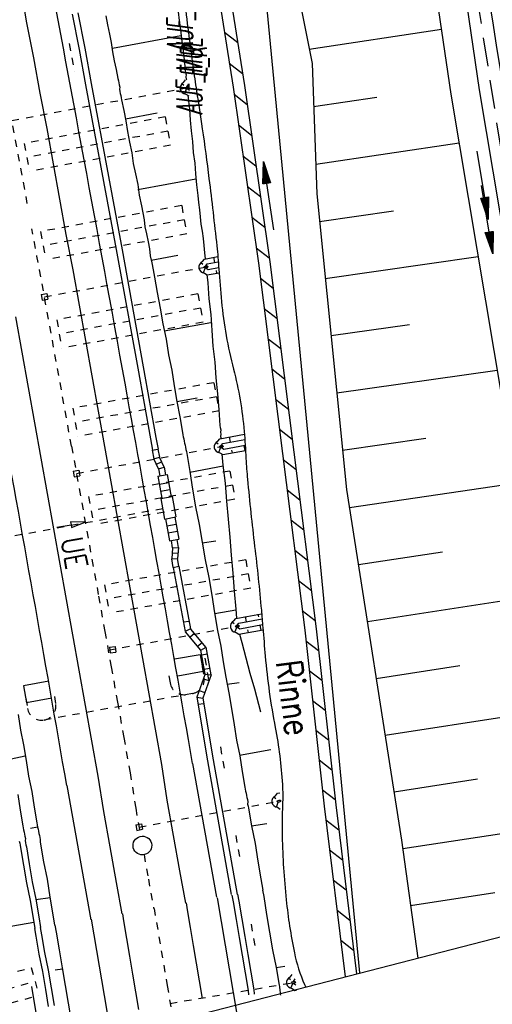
# Model space of a CAD drawing. Extents: x 447426 to 448116, y 440349 to 441552.
# Tile 4 of 96: x 447832 to 447864, y 440384 to 440453. Entities that reach past the tile are written whole.
import ezdxf

# ---------------------------------------------------------------- set-up
doc = ezdxf.new("R2010")
doc.units = 0
doc.header["$LTSCALE"] = 2
doc.header["$MEASUREMENT"] = 0
for name, pattern in [('ACAD_ISO03W100', [0.5, 0.25, -0.25]), ('ACAD_ISO05W100', [0.5, 0.25, -0.25]), ('ACAD_ISO10W100W', [0.5, 0.25, -0.25]), ('AUSGEZOGEN', [0]), ('GESTRICH-X2', [1.5, 1, -0.5]), ('PUNKTX2', [0.5, 0.25, -0.25]), ('STRICHLINIEX2', [0.5, 0.25, -0.25])]:
    doc.linetypes.add(name, pattern=pattern)
doc.layers.get('0').update_dxf_attribs({"linetype": 'AUSGEZOGEN'})
for name, color, linetype in [('209-GRENZL-BAB', 7, 'AUSGEZOGEN'), ('ANMERKUNG', 7, 'CONTINUOUS'), ('BOESCHG', 250, 'AUSGEZOGEN'), ('DB-Bahnachse', 7, 'CONTINUOUS'), ('DB-Boeschungen', 15, 'CONTINUOUS'), ('DB-Gleisachse', 7, 'CONTINUOUS'), ('DB-Gleisachsen', 7, 'CONTINUOUS'), ('DB-GRABEN', 15, 'AUSGEZOGEN'), ('DB-HZV-Stützscheiben', 15, 'CONTINUOUS'), ('DB-Ingenieurbauwerke', 15, 'CONTINUOUS'), ('DB-Kabelanlagen', 15, 'CONTINUOUS'), ('DB-Regenrückhaltebecken_601', 15, 'CONTINUOUS'), ('FBRTOP', 250, 'AUSGEZOGEN'), ('KANAL', 7, 'GESTRICH-X2'), ('MULDE', 250, 'AUSGEZOGEN'), ('PFEIL', 7, 'CONTINUOUS'), ('PFEILTOP', 200, 'AUSGEZOGEN'), ('Planeinteilung', 250, 'CONTINUOUS'), ('Rinne', 200, 'CONTINUOUS')]:
    doc.layers.add(name, color=color, linetype=linetype)
doc.styles.add('ROMANS', font='romans.shx', dxfattribs={"width": 0.8})

# ---------------------------------------------------------------- blocks, each defined once
blk = doc.blocks.new('1135420')
blk.add_line((1135, 0), (1135, 297))
blk = doc.blocks.new('PFEIL2')
at = {"color": 0}
for p, q in [((0.88, 0.002), (-2.401, -0.012)), ((0.881, -0.271), (0.879, 0.276)), ((0.879, 0.276), (2.429, 0.009)), ((0.911, 0.27), (0.879, 0.265)), ((0.965, 0.261), (0.879, 0.246)), ((1.019, 0.252), (0.879, 0.228)), ((1.073, 0.242), (0.879, 0.209)), ((1.127, 0.233), (0.879, 0.191)), ((1.181, 0.224), (0.879, 0.172)), ((1.235, 0.214), (0.879, 0.154)), ((1.289, 0.205), (0.879, 0.135)), ((1.343, 0.196), (0.879, 0.117)), ((1.397, 0.187), (0.879, 0.098)), ((1.451, 0.177), (0.879, 0.08)), ((1.505, 0.168), (0.879, 0.061)), ((1.559, 0.159), (0.88, 0.043)), ((1.613, 0.149), (0.88, 0.024)), ((1.668, 0.14), (0.88, 0.006)), ((1.722, 0.131), (0.88, -0.013)), ((1.776, 0.121), (0.88, -0.031)), ((1.83, 0.112), (0.88, -0.05)), ((1.884, 0.103), (0.88, -0.068)), ((1.938, 0.094), (0.88, -0.087)), ((1.992, 0.084), (0.88, -0.105)), ((2.046, 0.075), (0.88, -0.124)), ((2.1, 0.066), (0.88, -0.142)), ((2.154, 0.056), (0.88, -0.161)), ((2.208, 0.047), (0.88, -0.179)), ((2.262, 0.038), (0.881, -0.198)), ((2.316, 0.029), (0.881, -0.216)), ((2.37, 0.019), (0.881, -0.235)), ((2.424, 0.01), (0.881, -0.253)), ((2.429, 0.009), (0.881, -0.271))]:
    blk.add_line(p, q, dxfattribs=at)

msp = doc.modelspace()

# ---------------------------------------------------------------- linework, layer by layer
at = {"layer": '209-GRENZL-BAB', "flags": 128}
msp.add_lwpolyline([(447855.229, 440386.146), (447848.642, 440454.484)], dxfattribs=at)
at = {"layer": 'BOESCHG'}
for p, q in [((447851.699, 440450.48), (447860.912, 440451.859)), ((447852.006, 440446.492), (447856.406, 440447.14)), ((447852.152, 440442.47), (447862.146, 440443.943)), ((447852.421, 440438.478), (447857.565, 440439.224)), ((447852.822, 440434.505), (447863.471, 440436.029)), ((447853.224, 440430.529), (447858.699, 440431.305)), ((447853.626, 440426.547), (447864.795, 440428.128)), ((447854.029, 440422.558), (447859.824, 440423.385)), ((447854.505, 440418.553), (447866.111, 440420.272)), ((447855.128, 440414.587), (447860.988, 440415.47)), ((447855.752, 440410.615), (447867.408, 440412.413)), ((447856.373, 440406.657), (447862.201, 440407.562)), ((447856.994, 440402.704), (447868.672, 440404.521)), ((447857.614, 440398.757), (447863.429, 440399.657)), ((447858.222, 440394.815), (447869.939, 440396.606)), ((447858.767, 440390.857), (447864.639, 440391.749))]:
    msp.add_line(p, q, dxfattribs=at)
msp.add_lwpolyline([(447849.214, 440459.976), (447850.287, 440457.612), (447851.898, 440449.478), (447852.227, 440440.394), (447854.306, 440419.82), (447858.141, 440395.399), (447859.273, 440387.187)], dxfattribs=at)
msp.add_lwpolyline([(447843.09, 440453.154, 0.001128), (447843.394, 440450.776, 0.001784), (447843.595, 440449.273, 0.005206), (447843.848, 440447.561, -0.0034), (447844.246, 440444.94, -0.005019), (447844.714, 440441.463, -0.003732), (447845.261, 440436.775, -0.010405), (447845.402, 440435.171, 0.007381), (447845.588, 440432.91, 0.039608), (447846.424, 440428.202, -0.043027), (447847.165, 440423.862, -0.007666), (447847.293, 440421.968, 0.010073), (447847.398, 440420.527, 0.00665), (447847.895, 440415.855, -0.006994), (447848.364, 440411.413, -0.002764), (447848.468, 440410.201, 0.001682), (447848.635, 440408.209, 0.026182), (447849.331, 440403.246, -0.032843), (447849.833, 440399.28, -0.027064), (447849.842, 440397.858, 0.017602), (447849.814, 440395.672, 0.020563), (447850.096, 440391.251, 0.024364), (447850.667, 440387.556, 0.052935), (447851.373, 440385.335, -0.009044), (447851.442, 440385.171, -0.002652)], format="xyb", dxfattribs=at)
at = {"layer": 'DB-Bahnachse', "linetype": 'ACAD_ISO05W100'}
for p, q in [((447835.136, 440422.826), (447837.017, 440412.39)), ((447837.017, 440412.39), (447837.457, 440409.928)), ((447837.457, 440409.928), (447837.897, 440407.467)), ((447837.897, 440407.467), (447838.338, 440405.005)), ((447838.338, 440405.005), (447838.778, 440402.544)), ((447838.778, 440402.544), (447839.218, 440400.083)), ((447839.218, 440400.083), (447839.609, 440397.613)), ((447839.609, 440397.613), (447839.958, 440395.663)), ((447840.187, 440394.383), (447840.49, 440392.69)), ((447840.49, 440392.69), (447840.857, 440390.641))]:
    msp.add_line(p, q, dxfattribs=at)
at = {"layer": 'DB-Bahnachse', "linetype": 'Continuous'}
for p, q in [((447835.071, 440417.557), (447835.105, 440417.36)), ((447836.09, 440417.531), (447835.071, 440417.557)), ((447835.139, 440417.163), (447836.09, 440417.531)), ((447834.119, 440417.189), (447835.105, 440417.36)), ((447835.105, 440417.36), (447835.139, 440417.163))]:
    msp.add_line(p, q, dxfattribs=at)
at = {"layer": 'DB-Bahnachse', "linetype": 'ACAD_ISO10W100W'}
for p, q in [((447840.89, 440390.645), (447841.801, 440385.272)), ((447841.801, 440385.272), (447842.285, 440382.403))]:
    msp.add_line(p, q, dxfattribs=at)
at = {"layer": 'DB-Bahnachse', "linetype": 'ACAD_ISO05W100'}
for major_axis, start_param, end_param in [((-1012.355, 3957.57), 4.644461, 4.648849), ((-1193.5, 3906.761), 4.594195, 4.59796)]:
    msp.add_ellipse((443814.895, 439698.334), major_axis=major_axis, ratio=1, start_param=start_param, end_param=end_param, dxfattribs=at)
at = {"layer": 'DB-Bahnachse', "linetype": 'Continuous'}
msp.add_ellipse((447840.073, 440395.023), major_axis=(-0.46, 0.46), ratio=1, start_param=2.59508645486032, end_param=8.878271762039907, dxfattribs=at)
at = {"layer": 'DB-Boeschungen', "linetype": 'Continuous'}
for p, q in [((447842.565, 440453.077), (447842.638, 440452.48)), ((447837.517, 440452.798), (447837.649, 440452.161)), ((447842.638, 440452.48), (447842.721, 440451.833)), ((447837.649, 440452.161), (447837.78, 440451.525)), ((447842.721, 440451.833), (447842.803, 440451.186)), ((447837.78, 440451.525), (447837.902, 440450.937)), ((447837.983, 440450.545), (447842.753, 440451.431)), ((447842.803, 440451.186), (447842.886, 440450.54)), ((447837.902, 440450.937), (447837.985, 440450.29)), ((447842.886, 440450.54), (447842.959, 440449.942)), ((447837.985, 440450.29), (447838.117, 440449.654)), ((447838.117, 440449.654), (447838.239, 440449.066)), ((447842.959, 440449.942), (447843.042, 440449.295)), ((447838.239, 440449.066), (447838.37, 440448.43)), ((447843.042, 440449.295), (447843.023, 440449.138)), ((447843.023, 440449.138), (447843.054, 440448.991)), ((447843.054, 440448.991), (447843.084, 440448.844)), ((447838.37, 440448.43), (447838.401, 440448.283)), ((447838.401, 440448.283), (447838.431, 440448.136)), ((447843.084, 440448.844), (447843.115, 440448.698)), ((447843.115, 440448.698), (447843.096, 440448.541)), ((447843.096, 440448.541), (447843.127, 440448.394)), ((447843.127, 440448.394), (447843.137, 440448.342)), ((447838.431, 440448.136), (447838.462, 440447.989)), ((447838.462, 440447.989), (447838.492, 440447.842)), ((447838.492, 440447.842), (447838.474, 440447.685)), ((447838.474, 440447.685), (447838.504, 440447.538)), ((447838.504, 440447.538), (447838.534, 440447.392)), ((447838.534, 440447.392), (447838.565, 440447.245)), ((447838.565, 440447.245), (447838.595, 440447.098)), ((447838.595, 440447.098), (447838.626, 440446.951)), ((447838.626, 440446.951), (447838.778, 440446.216)), ((447843.237, 440447.27), (447843.253, 440447.041)), ((447843.253, 440447.041), (447843.357, 440446.297)), ((447838.778, 440446.216), (447838.93, 440445.482)), ((447843.357, 440446.297), (447843.411, 440445.542)), ((447838.899, 440445.629), (447841.113, 440446.036)), ((447843.411, 440445.542), (447843.465, 440444.787)), ((447838.93, 440445.482), (447839.033, 440444.738)), ((447839.033, 440444.738), (447839.185, 440444.003)), ((447843.465, 440444.787), (447843.568, 440444.043)), ((447839.185, 440444.003), (447839.337, 440443.269)), ((447843.568, 440444.043), (447843.622, 440443.288)), ((447839.337, 440443.269), (447839.44, 440442.524)), ((447843.622, 440443.288), (447843.725, 440442.544)), ((447839.44, 440442.524), (447839.592, 440441.79)), ((447843.725, 440442.544), (447843.78, 440441.789)), ((447839.592, 440441.79), (447839.745, 440441.055)), ((447839.767, 440440.702), (447843.802, 440441.436)), ((447843.78, 440441.789), (447843.834, 440441.034)), ((447839.745, 440441.055), (447839.848, 440440.311)), ((447843.834, 440441.034), (447843.937, 440440.29)), ((447839.848, 440440.311), (447840, 440439.576)), ((447843.937, 440440.29), (447843.989, 440439.79)), ((447840, 440439.576), (447840.101, 440439.087)), ((447843.989, 440439.79), (447844.042, 440439.29)), ((447840.101, 440439.087), (447840.203, 440438.597)), ((447844.042, 440439.29), (447844.094, 440438.79)), ((447844.094, 440438.79), (447844.147, 440438.291)), ((447840.203, 440438.597), (447840.255, 440438.097)), ((447840.255, 440438.097), (447840.356, 440437.608)), ((447844.147, 440438.291), (447844.248, 440437.801)), ((447840.356, 440437.608), (447840.468, 440437.069)), ((447844.248, 440437.801), (447844.301, 440437.301)), ((447844.301, 440437.301), (447844.353, 440436.802)), ((447840.468, 440437.069), (447840.569, 440436.58)), ((447844.353, 440436.802), (447844.405, 440436.302)), ((447840.569, 440436.58), (447840.622, 440436.08)), ((447840.622, 440436.08), (447840.723, 440435.59)), ((447840.683, 440435.786), (447842.553, 440436.122)), ((447844.405, 440436.302), (447844.451, 440435.871)), ((447840.723, 440435.59), (447840.825, 440435.101)), ((447840.825, 440435.101), (447840.926, 440434.611)), ((447840.926, 440434.611), (447841.1, 440433.524)), ((447844.571, 440434.775), (447844.636, 440434.205)), ((447844.636, 440434.205), (447844.712, 440433.097)), ((447841.1, 440433.524), (447841.323, 440432.447)), ((447844.712, 440433.097), (447844.837, 440432)), ((447841.323, 440432.447), (447841.497, 440431.359)), ((447844.837, 440432), (447844.913, 440430.892)), ((447841.497, 440431.359), (447841.721, 440430.282)), ((447841.599, 440430.87), (447844.851, 440431.441)), ((447844.913, 440430.892), (447844.989, 440429.785)), ((447841.721, 440430.282), (447841.895, 440429.195)), ((447844.989, 440429.785), (447845.114, 440428.687)), ((447841.895, 440429.195), (447842.118, 440428.118)), ((447845.114, 440428.687), (447845.191, 440427.58)), ((447842.118, 440428.118), (447842.292, 440427.03)), ((447842.292, 440427.03), (447842.466, 440425.943)), ((447845.191, 440427.58), (447845.316, 440426.482)), ((447845.316, 440426.482), (447845.392, 440425.375)), ((447842.466, 440425.943), (447843.896, 440426.188)), ((447842.466, 440425.943), (447842.689, 440424.866)), ((447845.392, 440425.375), (447845.468, 440424.267)), ((447842.689, 440424.866), (447842.863, 440423.779)), ((447845.468, 440424.267), (447845.499, 440424.12)), ((447842.863, 440423.779), (447842.894, 440423.632)), ((447842.894, 440423.632), (447842.924, 440423.485)), ((447845.499, 440424.12), (447845.529, 440423.973)), ((447845.529, 440423.973), (447845.511, 440423.816)), ((447845.511, 440423.816), (447845.541, 440423.67)), ((447845.541, 440423.67), (447845.522, 440423.513)), ((447842.924, 440423.485), (447842.954, 440423.338)), ((447842.954, 440423.338), (447842.985, 440423.191)), ((447842.985, 440423.191), (447843.015, 440423.044)), ((447843.015, 440423.044), (447843.046, 440422.897)), ((447843.046, 440422.897), (447843.076, 440422.751)), ((447845.522, 440423.513), (447845.553, 440423.366)), ((447845.553, 440423.366), (447845.554, 440423.362)), ((447843.076, 440422.751), (447843.107, 440422.604)), ((447843.107, 440422.604), (447843.137, 440422.457)), ((447843.137, 440422.457), (447843.167, 440422.31)), ((447843.167, 440422.31), (447843.372, 440421.076)), ((447845.618, 440422.277), (447845.683, 440421.503)), ((447845.683, 440421.503), (447845.839, 440420.259)), ((447843.372, 440421.076), (447843.577, 440419.842)), ((447843.382, 440421.027), (447845.693, 440421.454)), ((447845.839, 440420.259), (447845.945, 440419.005)), ((447843.577, 440419.842), (447843.781, 440418.607)), ((447845.945, 440419.005), (447846.052, 440417.75)), ((447843.781, 440418.607), (447844.035, 440417.383)), ((447846.052, 440417.75), (447846.159, 440416.496)), ((447844.035, 440417.383), (447844.239, 440416.149)), ((447844.239, 440416.149), (447844.444, 440414.915)), ((447844.249, 440416.1), (447845.19, 440416.244)), ((447846.159, 440416.496), (447846.265, 440415.241)), ((447844.444, 440414.915), (447844.697, 440413.691)), ((447846.265, 440415.241), (447846.372, 440413.987)), ((447846.372, 440413.987), (447846.479, 440412.732)), ((447844.697, 440413.691), (447844.902, 440412.457)), ((447846.479, 440412.732), (447846.585, 440411.478)), ((447844.902, 440412.457), (447845.106, 440411.223)), ((447845.106, 440411.223), (447845.311, 440409.989)), ((447845.116, 440411.174), (447846.595, 440411.429)), ((447846.585, 440411.478), (447846.639, 440410.85)), ((447845.311, 440409.989), (447845.534, 440408.911)), ((447846.837, 440409.747), (447847.013, 440409.167)), ((447847.013, 440409.167), (447847.285, 440408.1)), ((447845.534, 440408.911), (447845.708, 440407.824)), ((447845.708, 440407.824), (447845.882, 440406.737)), ((447847.285, 440408.1), (447847.557, 440407.033)), ((447845.882, 440406.737), (447846.105, 440405.66)), ((447847.557, 440407.033), (447847.888, 440405.927)), ((447845.984, 440406.247), (447846.826, 440406.371)), ((447847.888, 440405.927), (447848.16, 440404.86)), ((447846.105, 440405.66), (447846.279, 440404.572)), ((447846.279, 440404.572), (447846.464, 440403.436)), ((447848.16, 440404.86), (447848.294, 440404.335)), ((447831.407, 440404.147), (447831.581, 440403.06)), ((447831.581, 440403.06), (447831.794, 440402.032)), ((447846.464, 440403.436), (447846.638, 440402.349)), ((447846.638, 440402.349), (447846.861, 440401.272)), ((447831.794, 440402.032), (447831.968, 440400.945)), ((447846.851, 440401.321), (447849.015, 440401.718)), ((447831.907, 440401.238), (447830.928, 440401.035)), ((447831.968, 440400.945), (447832.142, 440399.857)), ((447846.861, 440401.272), (447847.035, 440400.185)), ((447832.142, 440399.857), (447832.365, 440398.78)), ((447847.035, 440400.185), (447847.209, 440399.097)), ((447847.209, 440399.097), (447847.24, 440398.95)), ((447847.24, 440398.95), (447847.27, 440398.803)), ((447832.365, 440398.78), (447832.539, 440397.693)), ((447847.27, 440398.803), (447847.3, 440398.657)), ((447847.3, 440398.657), (447847.331, 440398.51)), ((447847.331, 440398.51), (447847.361, 440398.363)), ((447847.361, 440398.363), (447847.392, 440398.216)), ((447847.392, 440398.216), (447847.422, 440398.069)), ((447832.539, 440397.693), (447832.713, 440396.606)), ((447847.422, 440398.069), (447847.404, 440397.912)), ((447847.404, 440397.912), (447847.434, 440397.765)), ((447847.434, 440397.765), (447847.464, 440397.618)), ((447847.464, 440397.618), (447847.669, 440396.384)), ((447832.774, 440396.312), (447832.284, 440396.21)), ((447832.713, 440396.606), (447832.744, 440396.459)), ((447832.744, 440396.459), (447832.774, 440396.312)), ((447832.774, 440396.312), (447832.805, 440396.165)), ((447832.805, 440396.165), (447832.835, 440396.018)), ((447847.669, 440396.384), (447848.756, 440396.558)), ((447847.669, 440396.384), (447847.922, 440395.16)), ((447832.835, 440396.018), (447832.865, 440395.871)), ((447832.865, 440395.871), (447832.896, 440395.724)), ((447832.896, 440395.724), (447832.926, 440395.577)), ((447832.926, 440395.577), (447832.957, 440395.431)), ((447832.957, 440395.431), (447832.938, 440395.273)), ((447832.938, 440395.273), (447832.969, 440395.127)), ((447832.969, 440395.127), (447833.173, 440393.892)), ((447847.922, 440395.16), (447848.127, 440393.926)), ((447833.173, 440393.892), (447833.427, 440392.668)), ((447848.127, 440393.926), (447848.332, 440392.692)), ((447833.427, 440392.668), (447833.631, 440391.434)), ((447848.332, 440392.692), (447848.459, 440391.924)), ((447833.641, 440391.385), (447832.652, 440391.231)), ((447833.631, 440391.434), (447833.836, 440390.2)), ((447833.836, 440390.2), (447833.956, 440389.476)), ((447832.515, 440389.671), (447826.6, 440388.65))]:
    msp.add_line(p, q, dxfattribs=at)
at = {"layer": 'DB-Gleisachse', "linetype": 'Continuous'}
for p, q in [((447843.121, 440391.022), (447843.202, 440390.539)), ((447838.679, 440390.272), (447838.762, 440389.777)), ((447843.202, 440390.539), (447843.408, 440389.305)), ((447838.762, 440389.777), (447838.968, 440388.543)), ((447843.408, 440389.305), (447843.614, 440388.071)), ((447838.968, 440388.543), (447839.175, 440387.309)), ((447843.614, 440388.071), (447843.82, 440386.837)), ((447839.175, 440387.309), (447839.381, 440386.075)), ((447843.82, 440386.837), (447844.027, 440385.603)), ((447839.381, 440386.075), (447839.587, 440384.841)), ((447844.027, 440385.603), (447844.233, 440384.37)), ((447839.587, 440384.841), (447839.793, 440383.607))]:
    msp.add_line(p, q, dxfattribs=at)
at = {"layer": 'DB-Gleisachsen', "linetype": 'Continuous'}
for p, q in [((447831.559, 440454.781), (447831.999, 440452.319)), ((447831.999, 440452.319), (447832.489, 440449.866)), ((447832.489, 440449.866), (447832.929, 440447.404)), ((447832.929, 440447.404), (447833.419, 440444.951)), ((447833.419, 440444.951), (447833.859, 440442.489)), ((447833.859, 440442.489), (447834.3, 440440.028)), ((447834.3, 440440.028), (447834.74, 440437.566)), ((447834.74, 440437.566), (447835.23, 440435.113)), ((447835.23, 440435.113), (447835.67, 440432.651)), ((447835.67, 440432.651), (447836.111, 440430.19)), ((447831.241, 440431.849), (447831.682, 440429.388)), ((447836.111, 440430.19), (447836.551, 440427.729)), ((447831.682, 440429.388), (447832.122, 440426.926)), ((447836.551, 440427.729), (447836.991, 440425.267)), ((447832.122, 440426.926), (447832.562, 440424.465)), ((447836.991, 440425.267), (447837.432, 440422.806)), ((447832.562, 440424.465), (447833.003, 440422.003)), ((447837.432, 440422.806), (447837.872, 440420.344)), ((447833.003, 440422.003), (447833.443, 440419.542)), ((447837.872, 440420.344), (447838.312, 440417.883)), ((447833.443, 440419.542), (447833.883, 440417.08)), ((447838.312, 440417.883), (447838.753, 440415.422)), ((447833.883, 440417.08), (447834.324, 440414.619)), ((447838.753, 440415.422), (447839.193, 440412.96)), ((447834.324, 440414.619), (447834.764, 440412.158)), ((447839.193, 440412.96), (447839.633, 440410.499)), ((447834.764, 440412.158), (447835.204, 440409.696)), ((447839.633, 440410.499), (447840.074, 440408.037)), ((447835.204, 440409.696), (447835.645, 440407.235)), ((447840.074, 440408.037), (447840.514, 440405.576)), ((447835.645, 440407.235), (447836.085, 440404.773)), ((447840.514, 440405.576), (447840.955, 440403.114)), ((447836.085, 440404.773), (447836.526, 440402.312)), ((447840.955, 440403.114), (447841.395, 440400.653)), ((447836.526, 440402.312), (447836.966, 440399.85)), ((447841.395, 440400.653), (447841.786, 440398.184)), ((447836.966, 440399.85), (447837.357, 440397.381)), ((447841.786, 440398.184), (447842.226, 440395.722)), ((447837.357, 440397.381), (447837.797, 440394.92)), ((447842.226, 440395.722), (447842.667, 440393.261)), ((447837.797, 440394.92), (447838.238, 440392.458)), ((447842.667, 440393.261), (447843.069, 440391.014)), ((447838.238, 440392.458), (447838.63, 440390.265))]:
    msp.add_line(p, q, dxfattribs=at)
at = {"layer": 'DB-GRABEN', "linetype": 'Continuous'}
for p, q in [((447842.946, 440448.149), (447843.076, 440448.33)), ((447842.971, 440447.946), (447842.829, 440448.06)), ((447843.024, 440447.365), (447843.15, 440447.705)), ((447844.391, 440435.861), (447845.324, 440436.029)), ((447845.129, 440435.628), (447845.062, 440435.982)), ((447844.28, 440435.478), (447844.14, 440435.595)), ((447844.258, 440435.682), (447844.391, 440435.861)), ((447844.323, 440434.896), (447844.454, 440435.234)), ((447844.485, 440435.385), (447844.595, 440435.531)), ((447844.513, 440435.237), (447844.669, 440435.138)), ((447844.595, 440435.531), (447845.355, 440435.668)), ((447844.669, 440435.138), (447845.388, 440435.268)), ((447844.407, 440434.878), (447844.595, 440434.759)), ((447844.595, 440434.759), (447845.419, 440434.908)), ((447845.27, 440434.881), (447845.237, 440435.058)), ((447845.465, 440423.352), (447847.179, 440423.661)), ((447845.354, 440422.97), (447845.214, 440423.086)), ((447845.332, 440423.173), (447845.465, 440423.352)), ((447845.559, 440422.876), (447845.669, 440423.023)), ((447845.669, 440423.023), (447847.204, 440423.3)), ((447845.743, 440422.63), (447847.232, 440422.899)), ((447846.203, 440423.119), (447846.136, 440423.473)), ((447847.235, 440422.533), (447847.168, 440422.887)), ((447845.397, 440422.387), (447845.528, 440422.726)), ((447845.481, 440422.37), (447845.669, 440422.251)), ((447845.587, 440422.729), (447845.743, 440422.63)), ((447845.669, 440422.251), (447847.258, 440422.537)), ((447846.344, 440422.372), (447846.311, 440422.549)), ((447846.472, 440410.458), (447846.332, 440410.574)), ((447846.45, 440410.661), (447846.584, 440410.84)), ((447846.584, 440410.84), (447848.385, 440411.165)), ((447846.788, 440410.511), (447848.415, 440410.805)), ((447847.322, 440410.607), (447847.255, 440410.961)), ((447848.179, 440410.945), (447848.146, 440411.122)), ((447846.515, 440409.875), (447846.647, 440410.213)), ((447846.6, 440409.857), (447846.788, 440409.739)), ((447846.678, 440410.364), (447846.788, 440410.511)), ((447846.706, 440410.217), (447846.862, 440410.118)), ((447846.788, 440409.739), (447848.48, 440410.044)), ((447846.862, 440410.118), (447848.449, 440410.404)), ((447847.463, 440409.86), (447847.429, 440410.037)), ((447848.354, 440410.021), (447848.287, 440410.375)), ((447831.386, 440398.577), (447831.56, 440397.49)), ((447849.368, 440398.282), (447849.228, 440398.398)), ((447849.346, 440398.485), (447849.48, 440398.664)), ((447849.48, 440398.664), (447849.642, 440398.693)), ((447849.411, 440397.699), (447849.542, 440398.038)), ((447849.496, 440397.682), (447849.683, 440397.563)), ((447831.56, 440397.49), (447831.734, 440396.403)), ((447831.734, 440396.403), (447831.764, 440396.256)), ((447831.764, 440396.256), (447831.795, 440396.109)), ((447831.795, 440396.109), (447831.825, 440395.962)), ((447831.825, 440395.962), (447831.856, 440395.815)), ((447831.856, 440395.815), (447831.886, 440395.668)), ((447831.886, 440395.668), (447831.917, 440395.521)), ((447831.917, 440395.521), (447831.898, 440395.364)), ((447831.496, 440395.332), (447831.527, 440395.185)), ((447831.527, 440395.185), (447831.557, 440395.038)), ((447831.557, 440395.038), (447831.587, 440394.892)), ((447831.587, 440394.892), (447831.792, 440393.657)), ((447831.898, 440395.364), (447831.928, 440395.218)), ((447831.928, 440395.218), (447831.959, 440395.071)), ((447831.959, 440395.071), (447831.989, 440394.924)), ((447831.989, 440394.924), (447832.184, 440393.739)), ((447831.792, 440393.657), (447831.997, 440392.423)), ((447832.184, 440393.739), (447832.388, 440392.504)), ((447831.997, 440392.423), (447832.25, 440391.199)), ((447832.388, 440392.504), (447832.642, 440391.28)), ((447848.451, 440391.922), (447848.528, 440391.464)), ((447848.528, 440391.464), (447848.734, 440390.23)), ((447832.25, 440391.199), (447832.455, 440389.965)), ((447832.642, 440391.28), (447832.846, 440390.046)), ((447832.455, 440389.965), (447832.574, 440389.243)), ((447832.846, 440390.046), (447832.968, 440389.309)), ((447848.734, 440390.23), (447848.94, 440388.996)), ((447832.955, 440389.306), (447833.039, 440388.802)), ((447833.97, 440389.477), (447834.075, 440388.983)), ((447832.559, 440389.239), (447832.649, 440388.702)), ((447832.649, 440388.702), (447832.855, 440387.468)), ((447833.039, 440388.802), (447833.245, 440387.568)), ((447834.075, 440388.983), (447834.281, 440387.749)), ((447848.94, 440388.996), (447849.146, 440387.762)), ((447832.855, 440387.468), (447833.111, 440386.241)), ((447833.245, 440387.568), (447833.501, 440386.34)), ((447834.281, 440387.749), (447834.487, 440386.515)), ((447849.146, 440387.762), (447849.402, 440386.534)), ((447849.402, 440386.534), (447849.998, 440386.61)), ((447849.402, 440386.534), (447849.608, 440385.301)), ((447833.111, 440386.241), (447833.317, 440385.007)), ((447833.501, 440386.34), (447833.707, 440385.106)), ((447834.5, 440386.416), (447834.004, 440386.353)), ((447834.487, 440386.515), (447834.693, 440385.281)), ((447850.373, 440385.865), (447850.509, 440386.042)), ((447832.34, 440385.197), (447832.99, 440381.25)), ((447834.693, 440385.281), (447834.9, 440384.047)), ((447849.608, 440385.301), (447849.621, 440385.201)), ((447849.621, 440385.201), (447849.634, 440385.102)), ((447850.391, 440385.662), (447850.253, 440385.78)), ((447850.424, 440385.079), (447850.561, 440385.415)), ((447850.595, 440385.565), (447850.723, 440385.73)), ((447850.621, 440385.417), (447850.765, 440385.322)), ((447833.317, 440385.007), (447833.517, 440383.822)), ((447833.707, 440385.106), (447833.914, 440383.873)), ((447849.634, 440385.102), (447849.646, 440385.003)), ((447849.646, 440385.003), (447849.659, 440384.904)), ((447849.659, 440384.904), (447849.671, 440384.804)), ((447849.671, 440384.804), (447849.684, 440384.705)), ((447849.684, 440384.705), (447849.696, 440384.606)), ((447850.509, 440385.059), (447850.694, 440384.937)), ((447850.694, 440384.937), (447850.811, 440384.956)), ((447834.9, 440384.047), (447835.106, 440382.814))]:
    msp.add_line(p, q, dxfattribs=at)
for centre, major_axis, ratio, start_param, end_param in [((447843.194, 440447.783), (0.489, 0.075), 0.879152, 1.966017, 4.408131), ((447844.499, 440435.311), (0.49, 0.066), 0.879152, 1.966017, 4.408131), ((447845.573, 440422.802), (0.49, 0.066), 0.879152, 1.966017, 4.408131), ((447846.692, 440410.29), (0.49, 0.066), 0.879152, 1.966017, 4.408131), ((447849.588, 440398.114), (0.49, 0.066), 0.879152, 1.966017, 4.408131), ((447850.608, 440385.491), (0.49, 0.067), 0.879222, 1.950057, 4.392338)]:
    msp.add_ellipse(centre, major_axis=major_axis, ratio=ratio, start_param=start_param, end_param=end_param, dxfattribs=at)
at = {"layer": 'DB-HZV-Stützscheiben', "linetype": 'PUNKTX2'}
for p, q in [((447834.968, 440450.862), (447835.336, 440448.896)), ((447834.968, 440450.862), (447835.336, 440448.896)), ((447841.668, 440445.756), (447831.838, 440443.918)), ((447841.668, 440445.756), (447842.036, 440443.791)), ((447831.838, 440443.918), (447832.206, 440441.952)), ((447842.036, 440443.791), (447832.206, 440441.952)), ((447842.812, 440439.579), (447832.977, 440437.771)), ((447842.812, 440439.579), (447843.173, 440437.612)), ((447832.977, 440437.771), (447833.338, 440435.804)), ((447843.173, 440437.612), (447833.338, 440435.804)), ((447843.937, 440433.432), (447834.102, 440431.623)), ((447843.937, 440433.432), (447844.299, 440431.464)), ((447834.102, 440431.623), (447834.464, 440429.656)), ((447844.299, 440431.464), (447834.464, 440429.656)), ((447845.062, 440427.251), (447835.221, 440425.473)), ((447845.062, 440427.251), (447845.418, 440425.283)), ((447835.221, 440425.473), (447835.577, 440423.505)), ((447845.418, 440425.283), (447835.577, 440423.505)), ((447846.169, 440421.1), (447836.328, 440419.321)), ((447846.169, 440421.1), (447846.524, 440419.132)), ((447836.328, 440419.321), (447836.684, 440417.353)), ((447846.524, 440419.132), (447836.684, 440417.353)), ((447847.274, 440414.916), (447837.428, 440413.168)), ((447847.274, 440414.916), (447847.624, 440412.947)), ((447837.428, 440413.168), (447837.778, 440411.198)), ((447847.624, 440412.947), (447837.778, 440411.198)), ((447844.424, 440408.064), (447844.773, 440406.095)), ((447845.51, 440401.885), (447845.853, 440399.915)), ((447846.579, 440395.727), (447846.923, 440393.757)), ((447847.647, 440389.545), (447847.985, 440387.574)), ((447817.859, 440382.588), (447832.333, 440386.526)), ((447832.333, 440386.526), (447832.858, 440384.596)), ((447818.384, 440380.658), (447832.858, 440384.596))]:
    msp.add_line(p, q, dxfattribs=at)
at = {"layer": 'DB-HZV-Stützscheiben', "linetype": 'ACAD_ISO05W100'}
for p, q in [((447841.852, 440444.774), (447832.022, 440442.935)), ((447842.993, 440438.596), (447833.157, 440436.788)), ((447844.118, 440432.448), (447834.283, 440430.64)), ((447845.24, 440426.267), (447835.399, 440424.489)), ((447846.347, 440420.116), (447836.506, 440418.337)), ((447847.449, 440413.931), (447837.603, 440412.183)), ((447818.121, 440381.623), (447832.604, 440385.564))]:
    msp.add_line(p, q, dxfattribs=at)
at = {"layer": 'DB-Ingenieurbauwerke', "linetype": 'ACAD_ISO03W100'}
for p, q in [((447830.98, 440445.519), (447843.325, 440447.813)), ((447833.248, 440433.226), (447844.63, 440435.341)), ((447835.478, 440420.926), (447845.704, 440422.827)), ((447837.69, 440408.623), (447846.823, 440410.321)), ((447839.843, 440396.309), (447849.719, 440398.145)), ((447842.007, 440384.03), (447850.742, 440385.506))]:
    msp.add_line(p, q, dxfattribs=at)
at = {"layer": 'DB-Ingenieurbauwerke', "linetype": 'Continuous'}
for p, q in [((447833.013, 440433.384), (447833.406, 440433.46)), ((447833.013, 440433.384), (447833.089, 440432.991)), ((447833.406, 440433.46), (447833.482, 440433.068)), ((447833.089, 440432.991), (447833.482, 440433.068)), ((447835.244, 440421.085), (447835.636, 440421.161)), ((447835.244, 440421.085), (447835.32, 440420.692)), ((447835.636, 440421.161), (447835.713, 440420.768)), ((447835.32, 440420.692), (447835.713, 440420.768)), ((447837.785, 440408.844), (447838.183, 440408.888)), ((447837.785, 440408.844), (447837.83, 440408.446)), ((447837.83, 440408.446), (447838.227, 440408.491)), ((447838.183, 440408.888), (447838.227, 440408.491)), ((447844.096, 440408.312), (447842.318, 440407.996)), ((447844.096, 440408.312), (447844.306, 440407.13)), ((447844.306, 440407.13), (447842.534, 440406.816)), ((447833.553, 440406.459), (447831.781, 440406.145)), ((447831.781, 440406.145), (447831.991, 440404.963)), ((447833.763, 440405.278), (447831.991, 440404.963)), ((447843.57, 440400.742), (447845.237, 440391.424)), ((447834.806, 440399.194), (447836.476, 440389.857)), ((447839.608, 440396.468), (447840.001, 440396.544)), ((447839.608, 440396.468), (447839.684, 440396.075)), ((447839.684, 440396.075), (447840.077, 440396.151)), ((447840.001, 440396.544), (447840.077, 440396.151)), ((447845.278, 440391.389), (447846.674, 440383.144)), ((447836.503, 440389.902), (447837.899, 440381.662))]:
    msp.add_line(p, q, dxfattribs=at)
for major_axis, start_param, end_param in [((-966.891, 3973.503), 4.652887, 4.660623), ((-1069.492, 3947.124), 4.620404, 4.626982), ((-952.262, 3967.882), 4.649463, 4.65608)]:
    msp.add_ellipse((443814.895, 439698.334), major_axis=major_axis, ratio=1, start_param=start_param, end_param=end_param, dxfattribs=at)
for centre, major_axis in [((447843.194, 440447.783), (0.132, 0.026)), ((447844.499, 440435.311), (0.133, 0.024)), ((447845.573, 440422.802), (0.133, 0.024)), ((447846.692, 440410.29), (0.133, 0.024)), ((447849.588, 440398.114), (0.133, 0.024)), ((447850.608, 440385.491), (0.133, 0.022))]:
    msp.add_ellipse(centre, major_axis=major_axis, ratio=0.555556, dxfattribs=at)
at = {"layer": 'DB-Kabelanlagen', "linetype": 'Continuous'}
for p, q in [((447835.189, 440452.905), (447835.678, 440450.451)), ((447835.576, 440453.006), (447836.065, 440450.552)), ((447835.678, 440450.451), (447836.119, 440447.99)), ((447836.065, 440450.552), (447836.506, 440448.091)), ((447836.119, 440447.99), (447838.247, 440436.535)), ((447836.506, 440448.091), (447838.658, 440436.513)), ((447838.247, 440436.535), (447839.748, 440428.264)), ((447838.658, 440436.513), (447840.135, 440428.366)), ((447840.135, 440428.366), (447840.576, 440425.905)), ((447839.748, 440428.264), (447840.189, 440425.803)), ((447840.189, 440425.803), (447840.629, 440423.342)), ((447840.576, 440425.905), (447841.016, 440423.443)), ((447840.629, 440423.342), (447840.77, 440422.554)), ((447841.016, 440423.443), (447841.162, 440422.626)), ((447840.764, 440422.553), (447841.158, 440422.623)), ((447840.764, 440422.553), (447840.872, 440421.953)), ((447841.158, 440422.623), (447841.256, 440422.075)), ((447840.872, 440421.953), (447841.256, 440422.075)), ((447841.2, 440421.254), (447840.872, 440421.953)), ((447841.047, 440421.58), (447841.409, 440421.749)), ((447841.584, 440421.376), (447841.256, 440422.075)), ((447841.161, 440420.735), (447841.8, 440420.849)), ((447841.2, 440421.254), (447841.584, 440421.376)), ((447841.2, 440421.254), (447841.289, 440420.757)), ((447841.584, 440421.376), (447841.683, 440420.828)), ((447841.8, 440420.849), (447842.075, 440419.314)), ((447841.161, 440420.735), (447841.435, 440419.199)), ((447841.259, 440420.184), (447841.899, 440420.298)), ((447841.347, 440419.691), (447841.987, 440419.806)), ((447841.362, 440419.186), (447842.149, 440419.327)), ((447841.362, 440419.186), (447841.617, 440417.759)), ((447842.149, 440419.327), (447842.405, 440417.9)), ((447841.617, 440417.759), (447842.405, 440417.9)), ((447841.691, 440417.772), (447841.966, 440416.236)), ((447841.779, 440417.28), (447842.419, 440417.394)), ((447842.331, 440417.886), (447842.606, 440416.351)), ((447841.867, 440416.788), (447842.507, 440416.902)), ((447841.966, 440416.236), (447842.606, 440416.351)), ((447842.182, 440415.763), (447842.094, 440416.259)), ((447842.585, 440415.781), (447842.487, 440416.329)), ((447842.182, 440415.763), (447842.117, 440414.993)), ((447842.152, 440415.404), (447842.551, 440415.37)), ((447842.182, 440415.763), (447842.585, 440415.781)), ((447842.585, 440415.781), (447842.52, 440415.011)), ((447842.117, 440414.993), (447842.52, 440415.011)), ((447842.224, 440414.394), (447842.117, 440414.993)), ((447842.618, 440414.464), (447842.52, 440415.011)), ((447842.224, 440414.394), (447843.049, 440409.935)), ((447842.225, 440414.394), (447842.619, 440414.464)), ((447842.619, 440414.464), (447843.425, 440410.113)), ((447842.946, 440410.592), (447843.341, 440410.654)), ((447843.425, 440410.113), (447843.049, 440409.936)), ((447844.145, 440408.633), (447843.068, 440409.913)), ((447844.523, 440408.82), (447843.442, 440410.093)), ((447843.709, 440409.788), (447843.395, 440409.524)), ((447843.922, 440408.898), (447844.235, 440409.162)), ((447844.145, 440408.633), (447844.517, 440408.827)), ((447844.441, 440406.964), (447844.145, 440408.633)), ((447844.857, 440406.909), (447844.517, 440408.827)), ((447844.205, 440408.292), (447844.599, 440408.362)), ((447844.379, 440407.308), (447844.759, 440407.378)), ((447844.442, 440406.967), (447843.866, 440405.342)), ((447844.857, 440406.909), (447844.282, 440405.289)), ((447844.326, 440406.641), (447844.713, 440406.504)), ((447844.436, 440406.951), (447844.857, 440406.909)), ((447844.032, 440405.811), (447844.42, 440405.677)), ((447843.866, 440405.342), (447844.604, 440400.927)), ((447843.867, 440405.344), (447844.282, 440405.289)), ((447844.282, 440405.289), (447844.998, 440400.997)), ((447844.344, 440404.893), (447843.952, 440404.831)), ((447844.998, 440400.997), (447846.675, 440391.623)), ((447844.604, 440400.927), (447846.271, 440391.609)), ((447846.31, 440391.56), (447846.407, 440391.095)), ((447846.704, 440391.627), (447846.804, 440391.145)), ((447846.407, 440391.095), (447846.613, 440389.861)), ((447846.804, 440391.145), (447847.01, 440389.911)), ((447846.613, 440389.861), (447846.82, 440388.627)), ((447847.01, 440389.911), (447847.216, 440388.677)), ((447846.82, 440388.627), (447847.026, 440387.393)), ((447847.216, 440388.677), (447847.423, 440387.444)), ((447847.026, 440387.393), (447847.232, 440386.16)), ((447847.423, 440387.444), (447847.629, 440386.21)), ((447847.232, 440386.16), (447847.438, 440384.926)), ((447847.629, 440386.21), (447847.835, 440384.976)), ((447847.438, 440384.926), (447847.451, 440384.826)), ((447847.451, 440384.826), (447847.463, 440384.727)), ((447847.463, 440384.727), (447847.476, 440384.628)), ((447847.835, 440384.976), (447847.848, 440384.877)), ((447847.848, 440384.877), (447847.86, 440384.777)), ((447847.86, 440384.777), (447847.873, 440384.678))]:
    msp.add_line(p, q, dxfattribs=at)
at = {"layer": 'DB-Kabelanlagen', "linetype": 'STRICHLINIEX2'}
for p, q in [((447841.508, 440418.475), (447830.674, 440416.486)), ((447844.248, 440407.458), (447844.371, 440406.769)), ((447844.248, 440407.458), (447844.371, 440406.769)), ((447841.914, 440406.838), (447842.002, 440406.346)), ((447831.943, 440405.257), (447832.067, 440404.568)), ((447843.563, 440405.609), (447833.227, 440403.76)), ((447833.941, 440405.411), (447834.029, 440404.918))]:
    msp.add_line(p, q, dxfattribs=at)
for centre, start_param, end_param in [((447843.387, 440406.593), 2.533223, 4.104189), ((447843.387, 440406.593), 2.533223, 4.104189), ((447842.987, 440406.522), 0.962583, 2.533365), ((447833.051, 440404.744), 0.962596, 2.533223), ((447833.045, 440404.742), 2.533365, 4.104176)]:
    msp.add_ellipse(centre, major_axis=(-0.707, 0.707), ratio=1, start_param=start_param, end_param=end_param, dxfattribs=at)
at = {"layer": 'DB-Regenrückhaltebecken_601', "linetype": 'Continuous'}
for p, q in [((447842.946, 440448.149), (447843.076, 440448.33)), ((447842.971, 440447.946), (447842.829, 440448.06)), ((447843.024, 440447.365), (447843.15, 440447.705)), ((447843.178, 440447.856), (447843.285, 440448.005)), ((447843.209, 440447.709), (447843.366, 440447.613)), ((447843.109, 440447.348), (447843.299, 440447.233))]:
    msp.add_line(p, q, dxfattribs=at)
at = {"layer": 'FBRTOP'}
for points in [[(447814.853, 440976.115, 0.022266), (447815.678, 440970.791, -0.001548), (447818.161, 440957.627, -0.001755), (447820.274, 440946.003, -0.001362), (447822.904, 440930.997, -0.002085), (447824.555, 440921.183, -0.000319), (447826.189, 440911.179, -0.000861), (447826.785, 440907.472, -0.000007), (447827.669, 440901.916, 0.000025), (447828.553, 440896.361, 0.000001), (447830.517, 440884.017, -0.000012), (447832.482, 440871.673, -0.000008), (447834.446, 440859.328, 0.000008), (447836.41, 440846.983, 0.00001), (447840.339, 440822.294, -0.000008), (447844.268, 440797.605, -0.000005), (447850.16, 440760.57, 0.000007), (447856.053, 440723.536, 0.000001), (447863.91, 440674.157, -0.000001), (447871.768, 440624.779), (447883.554, 440550.71, -0.000005), (447893.375, 440488.987, 0.000006), (447903.196, 440427.263, 0.000001), (447907.593, 440399.628, -0.000001)], [(447857.092, 440499.733, 0.003526), (447865.568, 440445.69, -0.000295), (447869.371, 440421.881), (447874.277, 440391.05)]]:
    msp.add_lwpolyline(points, format="xyb", dxfattribs=at)
at = {"layer": 'KANAL'}
msp.add_line((447861.5, 440466.094), (447869.344, 440416.25), dxfattribs=at)
at = {"layer": 'MULDE'}
for points in [[(447860.834, 440466.09), (447861.073, 440464.506), (447863.555, 440447.635)], [(447858.833, 440465.947), (447859.095, 440464.212), (447861.578, 440447.334), (447866.979, 440415.091), (447870.965, 440390.198)], [(447863.555, 440447.635), (447868.832, 440416.135)]]:
    msp.add_lwpolyline(points, dxfattribs=at)
at = {"layer": 'PFEILTOP'}
for p, q in [((447845.793, 440451.65), (447846.714, 440450.936)), ((447846.13, 440449.491), (447847.051, 440448.776)), ((447846.461, 440447.336), (447847.372, 440446.63)), ((447846.77, 440445.198), (447847.681, 440444.492)), ((447847.08, 440443.06), (447847.99, 440442.354)), ((447847.389, 440440.922), (447848.3, 440440.216)), ((447847.699, 440438.784), (447848.609, 440438.078)), ((447848.008, 440436.646), (447848.919, 440435.94)), ((447848.296, 440434.525), (447849.19, 440433.832)), ((447848.562, 440432.421), (447849.456, 440431.728)), ((447848.828, 440430.317), (447849.722, 440429.624)), ((447849.094, 440428.212), (447849.988, 440427.519)), ((447849.359, 440426.108), (447850.253, 440425.415)), ((447849.625, 440424.004), (447850.519, 440423.311)), ((447849.891, 440421.9), (447850.785, 440421.207)), ((447850.157, 440419.796), (447851.051, 440419.103)), ((447850.423, 440417.692), (447851.317, 440416.999)), ((447850.688, 440415.588), (447851.582, 440414.895)), ((447850.954, 440413.483), (447851.848, 440412.79)), ((447851.22, 440411.379), (447852.114, 440410.686)), ((447851.473, 440409.285), (447852.354, 440408.602)), ((447851.703, 440407.209), (447852.584, 440406.526)), ((447851.933, 440405.132), (447852.813, 440404.45)), ((447852.163, 440403.056), (447853.043, 440402.373)), ((447852.393, 440400.98), (447853.273, 440400.297)), ((447852.623, 440398.904), (447853.503, 440398.221)), ((447852.865, 440396.817), (447853.757, 440396.126)), ((447853.124, 440394.718), (447854.016, 440394.027)), ((447853.383, 440392.62), (447854.275, 440391.929)), ((447853.642, 440390.521), (447854.534, 440389.83)), ((447853.901, 440388.422), (447854.792, 440387.731))]:
    msp.add_line(p, q, dxfattribs=at)
at = {"layer": 'Rinne'}
for points in [[(447845.106, 440456.37), (447845.175, 440455.604), (447846.39, 440447.823), (447848.165, 440435.566), (447849.838, 440422.319), (447851.393, 440410.012), (447852.75, 440397.756), (447854.214, 440385.885)], [(447845.902, 440456.442), (447845.969, 440455.702), (447847.182, 440447.943), (447848.957, 440435.674), (447850.632, 440422.419), (447852.187, 440410.106), (447853.544, 440397.848), (447854.995, 440386.086)]]:
    msp.add_lwpolyline(points, dxfattribs=at)

# ---------------------------------------------------------------- block references
at = {"layer": 'PFEIL', "rotation": 278.9391000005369}
msp.add_blockref('PFEIL2', (447863.796, 440441.008), dxfattribs=at)
at = {"layer": 'PFEILTOP'}
for p, rotation in [((447848.859, 440440.259), 98.22340115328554), ((447864.099, 440438.613), 279.0411497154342)]:
    msp.add_blockref('PFEIL2', p, dxfattribs=dict(at, rotation=rotation))
at = {"layer": 'Planeinteilung', "linetype": 'Continuous', "rotation": 284.4375024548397}
msp.add_blockref('1135420', (447426.449, 441447.767), dxfattribs=at)

# ---------------------------------------------------------------- texts
at = {"layer": 'ANMERKUNG', "style": 'ROMANS', "oblique": 7, "width": 0.5}
for s, p in [('AUF_MUL', (447843.595, 440450.273)), ('AUF_MUL', (447844.246, 440445.94)), ('E_R', (447844.554, 440448.52))]:
    msp.add_text(s, height=1.8, rotation=90, dxfattribs=at).set_placement(p)
at = {"layer": 'DB-Bahnachse', "linetype": 'Continuous', "style": 'ROMANS', "oblique": 360, "width": 0.8334}
msp.add_text('UE', height=1.5, rotation=280.54027, dxfattribs=at).set_placement((447834.381, 440416.343))
at = {"layer": 'Rinne', "style": 'ROMANS', "width": 0.8}
msp.add_text('Rinne', height=1.8, rotation=277.41644, dxfattribs=at).set_placement((447849.373, 440407.804))

doc.saveas('drawing.dxf')
